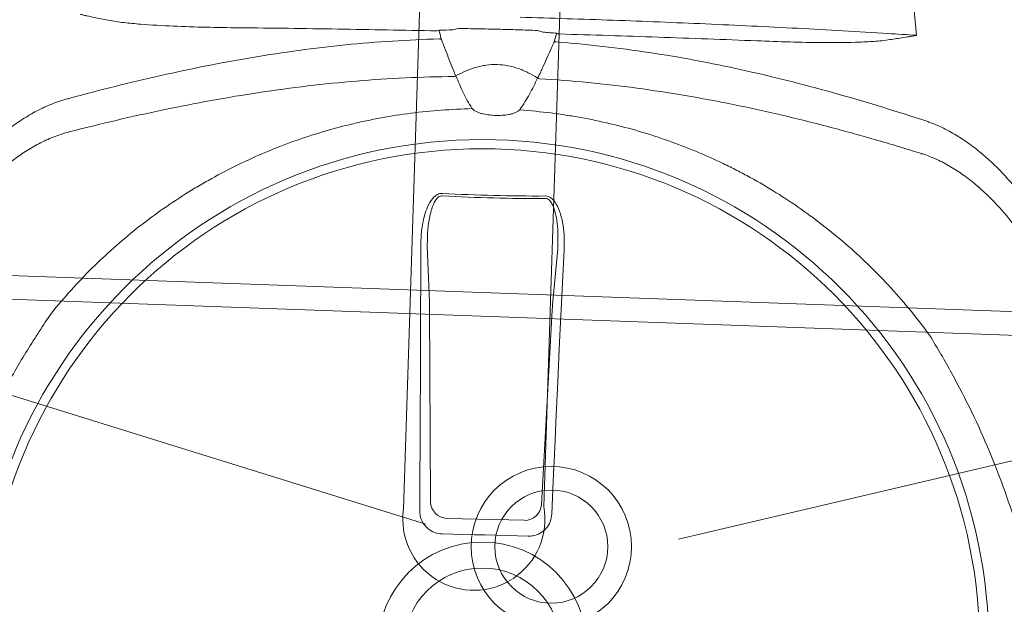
# Model space of a CAD drawing. Header units: millimetres. Extents: x 256680 to 410391, y -77299 to -22623.
# Tile 148 of 202: x 349272 to 349480, y -26377 to -26254. Entities that reach past the tile are written whole.
import ezdxf

# ---------------------------------------------------------------- set-up
doc = ezdxf.new("R2010")
doc.units = ezdxf.units.MM
doc.header["$LTSCALE"] = 2.5
for name, color, linetype, lineweight in [('CKD Equipments', 252, 'Continuous', 0), ('EQUIPMENT', 210, 'Continuous', 0), ('HATCH LIGHT', 250, 'Continuous', 0), ('K Equipment', 30, 'Continuous', 9)]:
    doc.layers.add(name, color=color, linetype=linetype, lineweight=lineweight)

# ---------------------------------------------------------------- blocks, each defined once
blk = doc.blocks.new('H-WASH')
at = {"layer": 'CKD Equipments', "color": 4}
for p, q in [((-2.566, -16.927), (-13.624, -13.925)), ((2.781, -17.054), (14.192, -13.925))]:
    blk.add_line(p, q, dxfattribs=at)
for points in [[(-13.5, -38), (13.5, -38, 0.414214), (18, -33.5), (18, -16.5, 0.414214), (13.5, -12), (-13.5, -12, 0.414214), (-18, -16.5), (-18, -33.5, 0.414214)], [(-13.5, -37.5), (13.5, -37.5, 0.414214), (17.5, -33.5), (17.5, -16.5, 0.414214), (13.5, -12.5), (-13.5, -12.5, 0.414214), (-17.5, -16.5), (-17.5, -33.5, 0.414214)]]:
    blk.add_lwpolyline(points, format="xyb", close=True, dxfattribs=at)
for radius in [1.693, 1.193]:
    blk.add_circle((0.1, -17.305), radius, dxfattribs=at)
blk = doc.blocks.new('G$C62143A14')
at = {"linetype": 'Continuous', "lineweight": 0}
for p, q in [((159.41, 298.28), (158.51, 310.14)), ((186.05, 310.43), (185.4, 298.56)), ((185.36, 297.41), (184.56, 256.36)), ((161.16, 256.1), (159.47, 297.14)), ((181.11, 252.93), (164.68, 252.75))]:
    blk.add_line(p, q, dxfattribs=at)
at = {"linetype": 'Continuous', "lineweight": 0, "flags": 128}
for points in [[(158.93, 254.16), (158.73, 261.15), (158.52, 268.13), (158.3, 275.11), (158.08, 282.09), (157.85, 289.07), (157.62, 296.03), (157.38, 303), (157.14, 309.95)], [(187.42, 310.28), (187.32, 303.32), (187.24, 296.35), (187.15, 289.38), (187.08, 282.4), (187.01, 275.42), (186.94, 268.44), (186.88, 261.45), (186.82, 254.46)], [(182.02, 249.63), (179.75, 249.61), (177.48, 249.59), (175.2, 249.56), (172.93, 249.54), (170.66, 249.51), (168.39, 249.49), (166.11, 249.46), (163.84, 249.43)]]:
    blk.add_lwpolyline(points, dxfattribs=at)
at = {"linetype": 'Continuous', "lineweight": 0}
for radius in [106.93, 105, 22.05, 16.56]:
    blk.add_circle((173.18, 226), radius, dxfattribs=at)
for centre, radius, start, end in [((264.82, 359.79), 5.1, 198.6597, 198.9824), ((155.01, 366.47), 11.7, 289.4003, 291.6643), ((188.33, 366.83), 11.7, 249.5682, 251.8322), ((165.6, 356.38), 6.29, 203.4577, 206.904), ((177.96, 356.51), 6.29, 334.3284, 337.7748), ((157.41, 358.16), 13.42, 294.4256, 295.9261), ((157.61, 342.91), 6.49, 29.2266, 32.2639), ((186.11, 358.47), 13.42, 245.3063, 246.8069), ((168.31, 679.42), 358.79, 268.8832, 272.3492), ((168.31, 679.3), 358.14, 268.8832, 272.3493), ((164.68, 256.28), 3.53, 182.7979, 269.9804), ((181.03, 256.45), 3.53, 271.252, 358.4345)]:
    blk.add_arc(centre, radius, start, end, dxfattribs=at)
for centre, major_axis, ratio, start_param, end_param in [((171.84, 350.64), (37.1, 0.4), 0.145844, 1.830411, 1.913269), ((171.84, 350.64), (37.1, 0.4), 0.145844, 1.228323, 1.311182), ((159.19, 296.52), (0.09, -3.5), 0.086139, 1.744011, 2.093077), ((185.66, 296.81), (-0.02, -3.5), 0.086139, 4.190109, 4.539174)]:
    blk.add_ellipse(centre, major_axis=major_axis, ratio=ratio, start_param=start_param, end_param=end_param, dxfattribs=at)
for points in [[(258.59, 370.05), (259.1, 366.09), (259.61, 362.14), (260.15, 358.18)], [(254.1, 358.33), (256.1, 358.27), (258.12, 358.22), (260.15, 358.18)], [(159.33, 355.6), (159.52, 355.05), (159.71, 354.5), (159.83, 353.87)], [(163.42, 356.11), (163.03, 356), (162.64, 355.89), (162.26, 355.77)], [(181.31, 355.97), (180.93, 356.08), (180.54, 356.19), (180.14, 356.29)], [(183.79, 354.13), (183.89, 354.76), (184.07, 355.32), (184.25, 355.87)], [(159.5, 353.76), (159.55, 353.75), (159.61, 353.75), (159.65, 353.78)], [(159.65, 353.78), (159.71, 353.81), (159.77, 353.84), (159.83, 353.87)], [(183.79, 354.13), (183.85, 354.1), (183.91, 354.07), (183.96, 354.04)], [(183.96, 354.04), (184.01, 354.01), (184.06, 354.01), (184.11, 354.02)], [(162.96, 345.94), (162.94, 345.94), (162.92, 345.95), (162.9, 345.95)], [(163.05, 346.4), (163.06, 346.39), (163.08, 346.39), (163.1, 346.38)], [(180.88, 346.15), (180.86, 346.14), (180.84, 346.13), (180.83, 346.13)], [(261.88, 340.42), (261.88, 340.42), (261.88, 340.42), (261.89, 340.42)], [(82.05, 338.49), (82.05, 338.49), (82.04, 338.48), (82.04, 338.48)], [(262.17, 333.24), (262.12, 333.25), (262.07, 333.27), (262.02, 333.28)], [(82.06, 331.35), (82.01, 331.33), (81.96, 331.32), (81.91, 331.3)]]:
    blk.add_open_spline(points, degree=3, dxfattribs=at)
for points, knots in [([(176.37, 358.94), (182.93, 359), (189.47, 359.03), (199.27, 359.03), (202.53, 359.03), (209.05, 359), (212.31, 358.99), (218.81, 358.93), (222.06, 358.9), (228.52, 358.82), (231.74, 358.78), (241.38, 358.62), (247.76, 358.49), (254.1, 358.33)], [0, 0, 0, 0, 0.25, 0.25, 0.375, 0.375, 0.5, 0.5, 0.625, 0.625, 0.75, 0.75, 1, 1, 1, 1]), ([(260, 358.13), (259.94, 358.11), (259.88, 358.09), (259.76, 358.07), (259.7, 358.05), (259.52, 358.01), (259.39, 357.99), (259.03, 357.91), (258.79, 357.86), (258.06, 357.71), (257.57, 357.62), (256.11, 357.33), (255.14, 357.15), (254.16, 356.97)], [0, 0, 0, 0, 0.03125, 0.03125, 0.0625, 0.0625, 0.125, 0.125, 0.25, 0.25, 0.5, 0.5, 1, 1, 1, 1]), ([(259.99, 358.16), (260.03, 358.16), (260.08, 358.17), (260.13, 358.18), (260.13, 358.18), (260.14, 358.18), (260.15, 358.18)], [0, 0, 0, 0, 0.0002027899, 0.0002027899, 0.0002027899, 0.000241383, 0.000241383, 0.000241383, 0.000241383]), ([(260, 358.13), (260.04, 358.14), (260.08, 358.16), (260.13, 358.17), (260.14, 358.18), (260.14, 358.18), (260.15, 358.18)], [0, 0, 0, 0, 0.0002012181, 0.0002012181, 0.0002012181, 0.0002381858, 0.0002381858, 0.0002381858, 0.0002381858]), ([(89.45, 355.2), (88.46, 355.35), (87.48, 355.52), (86, 355.77), (85.51, 355.86), (84.77, 355.99), (84.53, 356.03), (84.16, 356.1), (84.04, 356.13), (83.85, 356.16), (83.79, 356.17), (83.67, 356.2), (83.61, 356.21), (83.55, 356.23)], [0, 0, 0, 0, 0.5, 0.5, 0.75, 0.75, 0.875, 0.875, 0.9375, 0.9375, 0.96875, 0.96875, 1, 1, 1, 1]), ([(180.14, 356.29), (178.75, 356.29), (177.36, 356.29), (174.57, 356.28), (171.78, 356.26), (168.99, 356.22), (166.21, 356.17), (164.81, 356.14), (163.42, 356.11)], [0, 0, 0, 0, 0.25, 0.25, 0.5, 0.75, 0.75, 1, 1, 1, 1]), ([(226.5, 355.78), (219.55, 355.81), (212.59, 355.82), (198.65, 355.8), (191.67, 355.77), (184.68, 355.72)], [0, 0, 0, 0, 0.5, 0.5, 1, 1, 1, 1]), ([(254.16, 356.97), (253.59, 356.87), (253.02, 356.78), (251.88, 356.63), (251.31, 356.57), (249.59, 356.4), (248.44, 356.3), (245, 356.08), (242.7, 355.98), (238.08, 355.85), (235.77, 355.81), (231.14, 355.77), (228.82, 355.77), (226.5, 355.78)], [0, 0, 0, 0, 0.0625, 0.0625, 0.125, 0.125, 0.25, 0.25, 0.5, 0.5, 0.75, 0.75, 1, 1, 1, 1]), ([(82.05, 338.49), (88.31, 340.43), (94.62, 342.26), (104.17, 344.77), (107.37, 345.57), (113.78, 347.08), (117, 347.79), (126.68, 349.77), (133.19, 350.9), (143.02, 352.25), (146.31, 352.64), (152.9, 353.29), (156.2, 353.56), (159.5, 353.76)], [0, 0, 0, 0, 0.25, 0.25, 0.375, 0.375, 0.5, 0.5, 0.75, 0.75, 0.875, 0.875, 1, 1, 1, 1]), ([(117.12, 354.6), (114.8, 354.54), (112.49, 354.49), (107.86, 354.43), (105.55, 354.42), (100.93, 354.46), (98.63, 354.5), (95.17, 354.66), (94.02, 354.72), (92.3, 354.86), (91.73, 354.91), (90.59, 355.04), (90.02, 355.11), (89.45, 355.2)], [0, 0, 0, 0, 0.25, 0.25, 0.5, 0.5, 0.75, 0.75, 0.875, 0.875, 0.9375, 0.9375, 1, 1, 1, 1]), ([(158.9, 355.44), (151.92, 355.34), (144.94, 355.22), (131.01, 354.94), (124.06, 354.78), (117.12, 354.6)], [0, 0, 0, 0, 0.5, 0.5, 1, 1, 1, 1]), ([(159.99, 353.53), (160.13, 353.19), (160.28, 352.84), (160.43, 352.5), (160.72, 351.82), (161.01, 351.14), (161.3, 350.47), (161.59, 349.79), (161.88, 349.11), (162.18, 348.43), (162.47, 347.76), (162.76, 347.08), (163.05, 346.4)], [0.0002616, 0.0002616, 0.0002616, 0.0002616, 0.00188464, 0.00188464, 0.00188464, 0.00508207, 0.00508207, 0.00508207, 0.00827951, 0.00827951, 0.00827951, 0.01147698, 0.01147698, 0.01147698, 0.01147698]), ([(180.5, 346.27), (181.01, 347.27), (181.28, 347.96), (181.56, 348.64), (181.83, 349.32), (182.11, 350.01), (182.38, 350.69), (182.66, 351.38), (182.94, 352.06), (183.21, 352.74), (183.35, 353.09), (183.49, 353.44), (183.64, 353.79)], [0, 0, 0, 0, 0.00319655, 0.00319655, 0.00319655, 0.00639307, 0.00639307, 0.00639307, 0.00958958, 0.00958958, 0.00958958, 0.01121538, 0.01121538, 0.01121538, 0.01121538]), ([(184.11, 354.02), (187.42, 353.89), (190.73, 353.7), (197.33, 353.19), (200.62, 352.87), (210.48, 351.74), (217.01, 350.75), (226.74, 348.97), (229.97, 348.33), (236.41, 346.95), (239.63, 346.22), (249.23, 343.92), (255.57, 342.23), (261.88, 340.42)], [0, 0, 0, 0, 0.125, 0.125, 0.25, 0.25, 0.5, 0.5, 0.625, 0.625, 0.75, 0.75, 1, 1, 1, 1]), ([(180.5, 346.27), (179.86, 346.65), (179.19, 347.01), (178.15, 347.48), (177.8, 347.62), (177.09, 347.9), (176.73, 348.02), (174.91, 348.58), (173.41, 348.82), (171.09, 348.8), (170.32, 348.73), (169.18, 348.53), (168.8, 348.44), (168.06, 348.25), (167.7, 348.14), (165.9, 347.54), (164.56, 346.88), (163.28, 346.09)], [0, 0, 0, 0, 0.125, 0.125, 0.1875, 0.1875, 0.25, 0.25, 0.5, 0.5, 0.625, 0.625, 0.6875, 0.6875, 0.75, 0.75, 1, 1, 1, 1]), ([(162.9, 345.95), (156.01, 345.65), (149.15, 345.08), (138.9, 343.85), (135.48, 343.38), (128.69, 342.33), (125.3, 341.74), (115.17, 339.84), (108.47, 338.36), (98.51, 335.9), (95.2, 335.04), (88.61, 333.25), (85.33, 332.31), (82.06, 331.35)], [0, 0, 0, 0, 0.25, 0.25, 0.375, 0.375, 0.5, 0.5, 0.75, 0.75, 0.875, 0.875, 1, 1, 1, 1]), ([(163.28, 346.09), (163.79, 344.92), (164.33, 343.78), (165.22, 342.1), (165.53, 341.55), (166.18, 340.47), (166.53, 339.93), (166.9, 339.41)], [0, 0, 0, 0, 0.5, 0.5, 0.75, 0.75, 1, 1, 1, 1]), ([(177.03, 339.52), (177.39, 340.05), (177.72, 340.59), (178.35, 341.69), (178.65, 342.25), (179.5, 343.94), (180.02, 345.1), (180.5, 346.27)], [0, 0, 0, 0, 0.25, 0.25, 0.5, 0.5, 1, 1, 1, 1]), ([(262.02, 333.28), (258.73, 334.18), (255.43, 335.04), (248.8, 336.69), (245.48, 337.48), (235.46, 339.73), (228.74, 341.06), (218.57, 342.75), (215.17, 343.26), (208.35, 344.16), (204.93, 344.56), (194.65, 345.57), (187.78, 345.99), (180.88, 346.15)], [0, 0, 0, 0, 0.125, 0.125, 0.25, 0.25, 0.5, 0.5, 0.625, 0.625, 0.75, 0.75, 1, 1, 1, 1]), ([(79.75, 293.03), (82.31, 296.45), (85.04, 299.7), (90.82, 305.84), (93.86, 308.74), (100.26, 314.21), (103.61, 316.77), (108.01, 319.76), (108.9, 320.35), (110.69, 321.5), (111.6, 322.06), (114.34, 323.72), (116.19, 324.76), (121.81, 327.74), (125.65, 329.52), (133.49, 332.64), (137.5, 334), (142.63, 335.43), (143.66, 335.7), (145.73, 336.21), (146.78, 336.46), (149.91, 337.15), (152, 337.55), (158.29, 338.58), (162.49, 339.04), (166.97, 339.32)], [0, 0, 0, 0, 0.125, 0.125, 0.25, 0.25, 0.375, 0.375, 0.40625, 0.40625, 0.4375, 0.4375, 0.5, 0.5, 0.625, 0.625, 0.75, 0.75, 0.78125, 0.78125, 0.8125, 0.8125, 0.875, 0.875, 1, 1, 1, 1]), ([(166.9, 339.41), (166.97, 339.32), (167.04, 339.24), (167.21, 339.09), (167.3, 339.02), (167.59, 338.84), (167.79, 338.74), (168.21, 338.57), (168.43, 338.5), (168.86, 338.38), (169.08, 338.33), (169.74, 338.21), (170.18, 338.15), (171.08, 338.08), (171.53, 338.07), (172.43, 338.08), (172.88, 338.1), (173.77, 338.19), (174.21, 338.25), (174.86, 338.39), (175.08, 338.45), (175.51, 338.58), (175.72, 338.65), (176.14, 338.83), (176.35, 338.93), (176.63, 339.12), (176.72, 339.19), (176.89, 339.34), (176.96, 339.43), (177.03, 339.52)], [0, 0, 0, 0, 0.03125, 0.03125, 0.0625, 0.0625, 0.125, 0.125, 0.1875, 0.1875, 0.25, 0.25, 0.375, 0.375, 0.5, 0.5, 0.625, 0.625, 0.75, 0.75, 0.8125, 0.8125, 0.875, 0.875, 0.9375, 0.9375, 0.96875, 0.96875, 1, 1, 1, 1]), ([(176.96, 339.43), (179.33, 339.32), (181.45, 339.19), (184.64, 338.91), (185.7, 338.8), (187.83, 338.55), (188.88, 338.42), (194.15, 337.67), (198.29, 336.84), (206.46, 334.76), (210.49, 333.5), (216.42, 331.29), (218.39, 330.49), (221.31, 329.22), (222.28, 328.78), (224.21, 327.87), (225.17, 327.41), (229.93, 325.02), (233.59, 322.91), (240.66, 318.33), (244.06, 315.86), (248.96, 311.86), (250.56, 310.48), (252.91, 308.34), (253.69, 307.62), (255.22, 306.14), (255.98, 305.39), (259.71, 301.59), (262.53, 298.39), (265.16, 295.03)], [0, 0, 0, 0, 0.0625, 0.0625, 0.09375, 0.09375, 0.125, 0.125, 0.25, 0.25, 0.375, 0.375, 0.4375, 0.4375, 0.46875, 0.46875, 0.5, 0.5, 0.625, 0.625, 0.75, 0.75, 0.8125, 0.8125, 0.84375, 0.84375, 0.875, 0.875, 1, 1, 1, 1]), ([(261.89, 340.42), (262.18, 340.34), (262.47, 340.26), (263.05, 340.09), (263.34, 340), (264.19, 339.71), (264.75, 339.51), (266.4, 338.85), (267.46, 338.35), (269.53, 337.27), (270.53, 336.68), (272.48, 335.43), (273.41, 334.77), (276.1, 332.73), (277.76, 331.28), (280.86, 328.24), (282.3, 326.66), (283.99, 324.62), (284.32, 324.21), (284.96, 323.38), (285.28, 322.97), (286.2, 321.73), (286.79, 320.9), (288.47, 318.4), (289.48, 316.71), (291.29, 313.34), (292.1, 311.64), (293.13, 309.09), (293.45, 308.23), (294.02, 306.53), (294.28, 305.68), (294.5, 304.84)], [0, 0, 0, 0, 0.015625, 0.015625, 0.03125, 0.03125, 0.0625, 0.0625, 0.125, 0.125, 0.1875, 0.1875, 0.25, 0.25, 0.375, 0.375, 0.5, 0.5, 0.53125, 0.53125, 0.5625, 0.5625, 0.625, 0.625, 0.75, 0.75, 0.875, 0.875, 0.9375, 0.9375, 1, 1, 1, 1]), ([(50.2, 302.21), (50.41, 303.06), (50.64, 303.91), (51.18, 305.63), (51.48, 306.49), (52.46, 309.06), (53.22, 310.78), (54.96, 314.19), (55.94, 315.9), (57.56, 318.43), (58.13, 319.28), (59.03, 320.54), (59.34, 320.96), (59.96, 321.8), (60.29, 322.21), (61.93, 324.29), (63.33, 325.9), (66.37, 329.01), (68, 330.49), (70.64, 332.59), (71.56, 333.27), (73.48, 334.56), (74.47, 335.17), (76.51, 336.3), (77.56, 336.82), (79.2, 337.51), (79.75, 337.73), (80.6, 338.03), (80.88, 338.13), (81.46, 338.31), (81.75, 338.4), (82.04, 338.48)], [0, 0, 0, 0, 0.0625, 0.0625, 0.125, 0.125, 0.25, 0.25, 0.375, 0.375, 0.4375, 0.4375, 0.46875, 0.46875, 0.5, 0.5, 0.625, 0.625, 0.75, 0.75, 0.8125, 0.8125, 0.875, 0.875, 0.9375, 0.9375, 0.96875, 0.96875, 0.984375, 0.984375, 1, 1, 1, 1]), ([(292.69, 299.36), (292.26, 300.96), (291.71, 302.57), (290.72, 305), (290.36, 305.81), (289.6, 307.43), (289.2, 308.23), (287.91, 310.65), (286.95, 312.24), (284.85, 315.42), (283.7, 316.99), (281.18, 320.09), (279.83, 321.59), (276.94, 324.47), (275.4, 325.86), (272.9, 327.8), (272.03, 328.43), (270.67, 329.33), (270.21, 329.62), (269.28, 330.18), (268.8, 330.46), (267.36, 331.24), (266.37, 331.72), (264.32, 332.57), (263.27, 332.94), (262.17, 333.24)], [0, 0, 0, 0, 0.125, 0.125, 0.1875, 0.1875, 0.25, 0.25, 0.375, 0.375, 0.5, 0.5, 0.625, 0.625, 0.75, 0.75, 0.8125, 0.8125, 0.84375, 0.84375, 0.875, 0.875, 0.9375, 0.9375, 1, 1, 1, 1]), ([(81.91, 331.3), (81.36, 331.14), (80.83, 330.96), (79.77, 330.57), (79.26, 330.35), (77.73, 329.68), (76.75, 329.18), (75.33, 328.37), (74.86, 328.09), (73.94, 327.5), (73.48, 327.2), (72.15, 326.27), (71.29, 325.63), (68.84, 323.63), (67.32, 322.21), (64.5, 319.27), (63.18, 317.74), (60.74, 314.58), (59.62, 312.99), (57.58, 309.77), (56.66, 308.15), (55.43, 305.71), (55.04, 304.9), (54.31, 303.27), (53.97, 302.45), (53.04, 300), (52.53, 298.38), (52.13, 296.78)], [0, 0, 0, 0, 0.03125, 0.03125, 0.0625, 0.0625, 0.125, 0.125, 0.15625, 0.15625, 0.1875, 0.1875, 0.25, 0.25, 0.375, 0.375, 0.5, 0.5, 0.625, 0.625, 0.75, 0.75, 0.8125, 0.8125, 0.875, 0.875, 1, 1, 1, 1]), ([(157.14, 309.95), (157.13, 311.04), (157.12, 313.22), (157.56, 316.01), (158.26, 318.33), (159.01, 319.82), (159.93, 320.77), (160.64, 321.18), (161.14, 321.21), (161.33, 321.23)], [0, 0, 0, 0, 0.25332, 0.506196, 0.65059, 0.817687, 0.886369, 0.955719, 1, 1, 1, 1]), ([(161.31, 320.69), (161.18, 320.69), (160.86, 320.66), (160.54, 320.45), (160.2, 320.13), (159.65, 319.36), (159.16, 317.99), (158.7, 315.82), (158.44, 313.21), (158.49, 311.17), (158.51, 310.14)], [0, 0, 0, 0, 0.034894, 0.07906, 0.092988, 0.155615, 0.320186, 0.468315, 0.732642, 1, 1, 1, 1]), ([(182.99, 321.46), (183.22, 321.44), (183.67, 321.42), (184.43, 321.02), (185.38, 320.07), (186.27, 318.31), (186.94, 316.01), (187.36, 313.28), (187.4, 311.36), (187.42, 310.28)], [0, 0, 0, 0, 0.0522268, 0.1042313, 0.1923821, 0.3606157, 0.5543927, 0.7486822, 1, 1, 1, 1]), ([(186.05, 310.43), (186.05, 311.45), (186.05, 313.24), (185.78, 315.8), (185.34, 317.95), (184.73, 319.59), (184.06, 320.51), (183.55, 320.86), (183.22, 320.94), (183.06, 320.93), (183.01, 320.93)], [0, 0, 0, 0, 0.265211, 0.46586, 0.668447, 0.834858, 0.915193, 0.958561, 0.988769, 1, 1, 1, 1]), ([(265.16, 295.03), (266.9, 292.42), (268.56, 289.8), (271.72, 284.5), (273.22, 281.83), (276.08, 276.42), (277.43, 273.7), (279.98, 268.18), (281.17, 265.39), (283.41, 259.74), (284.44, 256.91), (285.85, 252.62), (286.3, 251.18), (287.14, 248.29), (287.54, 246.84), (288.29, 243.91), (288.64, 242.44), (289.27, 239.47), (289.55, 237.97), (290.02, 234.96), (290.22, 233.44), (290.43, 231.13), (290.49, 230.35), (290.55, 229.19), (290.56, 228.8), (290.59, 228.01), (290.6, 227.62), (290.62, 225.65), (290.56, 224.09), (290.35, 221.02), (290.18, 219.49), (289.77, 216.47), (289.52, 214.97), (288.95, 211.99), (288.63, 210.51), (287.95, 207.58), (287.58, 206.12), (286.8, 203.23), (286.38, 201.79), (285.07, 197.5), (284.11, 194.66), (280.98, 186.21), (278.56, 180.65), (274.42, 172.38), (272.96, 169.66), (269.9, 164.27), (268.3, 161.61), (266.62, 158.98)], [0, 0, 0, 0, 0.0625, 0.0625, 0.125, 0.125, 0.1875, 0.1875, 0.25, 0.25, 0.3125, 0.3125, 0.34375, 0.34375, 0.375, 0.375, 0.40625, 0.40625, 0.4375, 0.4375, 0.46875, 0.46875, 0.484375, 0.484375, 0.492188, 0.492188, 0.5, 0.5, 0.53125, 0.53125, 0.5625, 0.5625, 0.59375, 0.59375, 0.625, 0.625, 0.65625, 0.65625, 0.6875, 0.6875, 0.75, 0.75, 0.875, 0.875, 0.9375, 0.9375, 1, 1, 1, 1]), ([(81.21, 156.98), (79.47, 159.59), (77.81, 162.21), (74.65, 167.51), (73.14, 170.18), (70.29, 175.58), (68.94, 178.31), (66.39, 183.83), (65.2, 186.62), (62.96, 192.26), (61.93, 195.1), (60.52, 199.39), (60.07, 200.83), (59.22, 203.72), (58.82, 205.17), (58.08, 208.1), (57.73, 209.57), (57.1, 212.54), (56.82, 214.04), (56.34, 217.05), (56.15, 218.57), (55.94, 220.88), (55.88, 221.66), (55.82, 222.82), (55.8, 223.21), (55.78, 224), (55.77, 224.39), (55.75, 226.36), (55.8, 227.92), (56.02, 230.99), (56.19, 232.52), (56.6, 235.54), (56.85, 237.04), (57.42, 240.02), (57.73, 241.5), (58.42, 244.43), (58.79, 245.89), (59.57, 248.78), (59.98, 250.22), (61.29, 254.51), (62.26, 257.35), (65.39, 265.8), (67.81, 271.36), (71.95, 279.63), (73.4, 282.35), (76.46, 287.74), (78.07, 290.4), (79.75, 293.03)], [0, 0, 0, 0, 0.0625, 0.0625, 0.125, 0.125, 0.1875, 0.1875, 0.25, 0.25, 0.3125, 0.3125, 0.34375, 0.34375, 0.375, 0.375, 0.40625, 0.40625, 0.4375, 0.4375, 0.46875, 0.46875, 0.484375, 0.484375, 0.492187, 0.492187, 0.5, 0.5, 0.53125, 0.53125, 0.5625, 0.5625, 0.59375, 0.59375, 0.625, 0.625, 0.65625, 0.65625, 0.6875, 0.6875, 0.75, 0.75, 0.875, 0.875, 0.9375, 0.9375, 1, 1, 1, 1]), ([(163.84, 249.43), (163.3, 249.48), (162.2, 249.57), (160.74, 250.39), (159.63, 251.6), (159.05, 252.94), (158.97, 253.82), (158.93, 254.16)], [0, 0, 0, 0, 0.216319, 0.432689, 0.648031, 0.863773, 1, 1, 1, 1]), ([(186.82, 254.46), (186.77, 253.91), (186.65, 252.81), (185.8, 251.35), (184.55, 250.26), (183.21, 249.71), (182.35, 249.65), (182.02, 249.63)], [0, 0, 0, 0, 0.21899, 0.438068, 0.655087, 0.870478, 1, 1, 1, 1])]:
    blk.add_open_spline(points, degree=3, knots=knots, dxfattribs=at)
at = {"layer": 'CKD Equipments'}
blk.add_arc((170.42, 252.78), 15, 173.8395, 12.3466, dxfattribs=at)
blk.add_arc((170.42, 252.78), 15, 173.8395, 12.3466, dxfattribs=at)
blk.add_arc((170.42, 252.78), 15, 173.8395, 12.3466, dxfattribs=at)
blk.add_arc((170.42, 252.78), 15, 173.8395, 12.3466, dxfattribs=at)
blk.add_arc((170.42, 252.78), 15, 173.8395, 12.3466, dxfattribs=at)
blk.add_arc((170.42, 252.78), 15, 173.8395, 12.3466, dxfattribs=at)
at = {"layer": 'EQUIPMENT'}
for points in [[(155.51, 254.39), (154.92, 413.78)], [(155.51, 254.39), (154.92, 413.78)], [(155.51, 254.39), (154.92, 413.78)], [(155.51, 254.39), (154.92, 413.78)], [(155.51, 254.39), (154.92, 413.78)], [(155.51, 254.39), (154.92, 413.78)], [(155.51, 254.39), (154.92, 413.78)], [(155.51, 254.39), (154.92, 413.78)], [(184.49, 414.24), (185.08, 255.99)], [(184.49, 414.24), (185.08, 255.99)], [(184.49, 414.24), (185.08, 255.99)], [(184.49, 414.24), (185.08, 255.99)], [(184.49, 414.24), (185.08, 255.99)], [(184.49, 414.24), (185.08, 255.99)], [(184.49, 414.24), (185.08, 255.99)], [(184.49, 414.24), (185.08, 255.99)]]:
    blk.add_lwpolyline(points, dxfattribs=at)
blk.add_arc((170.42, 252.78), 15, 173.8395, 12.3466, dxfattribs=at)
blk.add_arc((170.42, 252.78), 15, 173.8395, 12.3466, dxfattribs=at)

msp = doc.modelspace()

# ---------------------------------------------------------------- hatches: boundary and pattern name
at = {"layer": 'HATCH LIGHT', "true_color": 0x636466}
h = msp.add_hatch(dxfattribs=at)
h.set_pattern_fill('ANSI32', color=251, scale=6)
h.set_pattern_definition([(45, (278504.94, -46725.026), (-40.411153, 40.411153), []), (45, (278531.88, -46725.026), (-40.411153, 40.411153), [])])
h.paths.add_polyline_path([(355647.78, -32589.97), (355453.84, -32638.82), (355635.38, -33359.69), (343082.73, -33359.58, -0.000263), (343068.2, -33559.58), (355891.99, -33559.7)])
h.paths.add_polyline_path([(343496.68, -25157.06), (343296.59, -25157.06, -0.011972), (342815.37, -34256.03), (343015.96, -34256.03, 0.01196)])
h.paths.add_polyline_path([(343480.3, -25697.6), (353159.24, -26046.56, 0.003501), (353653.31, -26800.64), (353820.94, -26691.53), (353270.83, -25850.46), (343486.54, -25497.7, -0.000262)])
h = msp.add_hatch(dxfattribs=at)
h.set_pattern_fill('ANSI36', color=251, scale=7)
h.set_pattern_definition([(45, (278504.942, -46725.026), (11.786586, 43.2174826), [55.5625, -11.1125, 0, -11.1125])])
h.paths.add_polyline_path([(349605.34, -26788.95), (350544.73, -26822.82), (350572.47, -26053.37), (353103.53, -26144.62), (353570.05, -26856.03), (353653.31, -26800.64, -0.003501), (353159.24, -26046.56), (350106.37, -25936.69, -0.403697), (350491.96, -26336.43, -1), (349691.96, -26336.43, -0.424809), (350106.37, -25936.69), (346273.84, -25798.4), (346270.24, -25898.26), (349633.08, -26019.5)])

# ---------------------------------------------------------------- block references
at = {"layer": 'CKD Equipments', "ltscale": 0.25, "rotation": 357.9373069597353}
msp.add_blockref('G$C62143A14', (349188.79, -26605.95), dxfattribs=at)
at = {"layer": 'K Equipment', "xscale": 10, "yscale": 10, "zscale": 10, "rotation": 357.9351876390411}
msp.add_blockref('H-WASH', (349389.78, -26192.28), dxfattribs=at)

doc.saveas('drawing.dxf')
